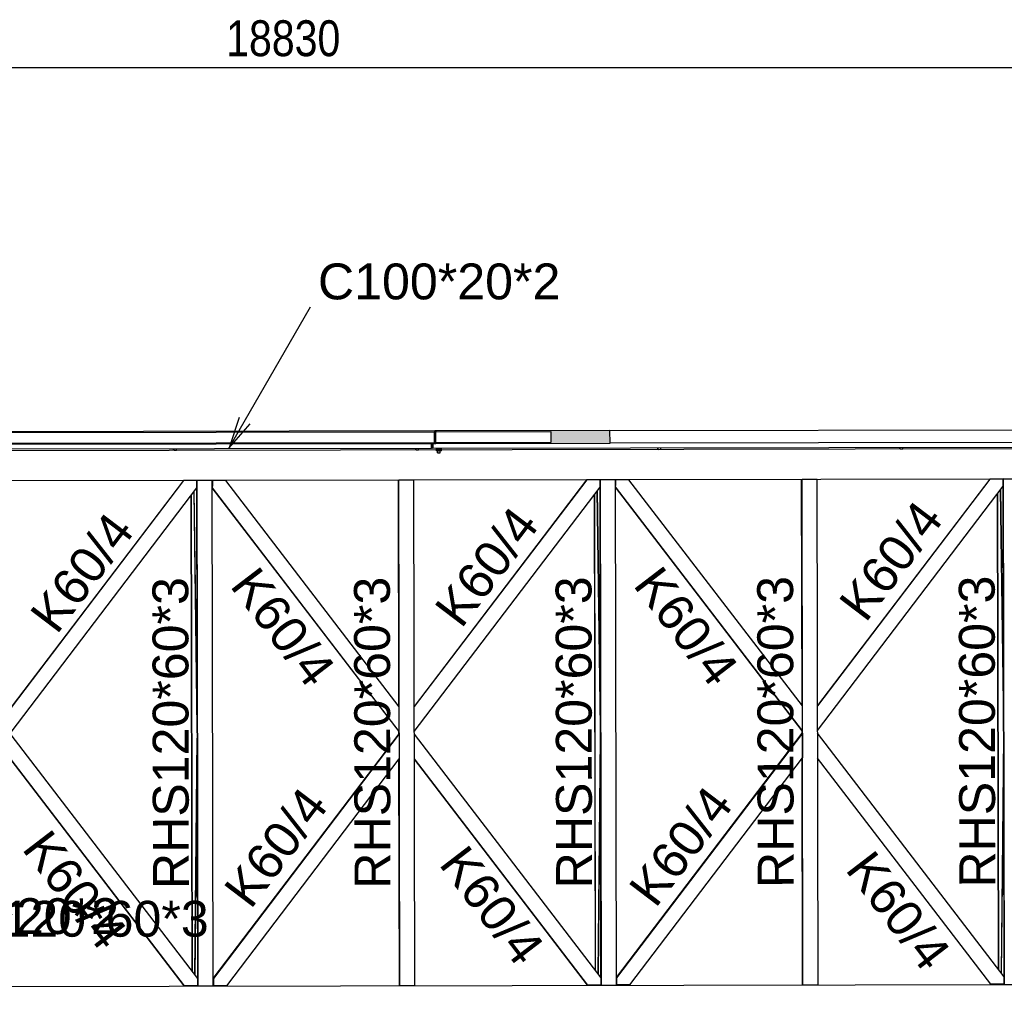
# Model space of a CAD drawing. Header units: millimetres. Extents: x -32861 to 254386, y 0 to 15445.
# Tile 45 of 67: x 151575 to 155506, y 6222 to 10107. Entities that reach past the tile are written whole.
import ezdxf

# ---------------------------------------------------------------- set-up
doc = ezdxf.new("R2010")
doc.units = ezdxf.units.MM
doc.styles.add('Arial', font='ARIAL.TTF', dxfattribs={"height": 0.2})
doc.styles.add('Arial Narrow', font='ARIALN.TTF', dxfattribs={"height": 0.2})

# ---------------------------------------------------------------- blocks, each defined once
blk = doc.blocks.new('Part-21710 - 21672')
at = {"color": 7}
for p, q in [((155479.7, 8272.5), (155479.7, 8273.5)), ((155480.7, 8272.5), (155480.7, 8273.5)), ((155483.3, 6313.2), (155479.8, 8213.8)), ((155484.4, 6311.9), (155480.8, 8215.1)), ((155483.4, 6253.5), (155483.4, 6254.5)), ((155484.5, 6253.5), (155484.5, 6254.5))]:
    blk.add_line(p, q, dxfattribs=at)
blk = doc.blocks.new('Part-21960 - 21672')
at = {"color": 7}
for p, q in [((153892.3, 8269.5), (153892.3, 8270.5)), ((153893.8, 8270.5), (153953.8, 8270.6)), ((153897.6, 6250.5), (153893.8, 8270.5)), ((153957.6, 6250.6), (153953.8, 8270.6)), ((153896, 6280.8), (153892.3, 8240.2)), ((153896, 6250.5), (153896, 6251.5)), ((153897.6, 6250.5), (153957.6, 6250.6))]:
    blk.add_line(p, q, dxfattribs=at)
blk = doc.blocks.new('Part-21820 - 21672')
at = {"color": 7}
for p, q in [((152259.9, 8266.5), (152259.9, 8267.5)), ((152261, 8266.5), (152261, 8267.5)), ((152263.6, 6307.2), (152260.1, 8207.8)), ((152264.6, 6305.8), (152261.1, 8209.1)), ((152263.7, 6247.5), (152263.7, 6248.5)), ((152264.7, 6247.5), (152264.7, 6248.5))]:
    blk.add_line(p, q, dxfattribs=at)
blk = doc.blocks.new('Part-21823 - 21672')
at = {"color": 7}
for p, q in [((153869.8, 8269.5), (153869.8, 8270.5)), ((153870.8, 8269.5), (153870.8, 8270.5)), ((153873.5, 6310.2), (153869.9, 8210.8)), ((153874.5, 6308.9), (153870.9, 8212.1)), ((153873.6, 6250.5), (153873.6, 6251.5)), ((153874.6, 6250.5), (153874.6, 6251.5))]:
    blk.add_line(p, q, dxfattribs=at)
blk = doc.blocks.new('Part-21963 - 21672')
at = {"color": 7}
for p, q in [((155502.1, 8272.5), (155502.1, 8273.5)), ((155503.7, 8273.5), (155563.7, 8273.6)), ((155507.4, 6253.5), (155503.7, 8273.5)), ((155567.4, 6253.6), (155563.7, 8273.6)), ((155505.9, 6283.8), (155502.2, 8243.2)), ((155505.9, 6253.5), (155505.9, 6254.5)), ((155507.4, 6253.5), (155567.4, 6253.6))]:
    blk.add_line(p, q, dxfattribs=at)
blk = doc.blocks.new('Part-21901 - 21672')
at = {"color": 7}
for p, q in [((152282.4, 8266.5), (152282.4, 8267.5)), ((152283.9, 8267.5), (152343.9, 8267.6)), ((152287.7, 6247.5), (152283.9, 8267.5)), ((152347.7, 6247.6), (152343.9, 8267.6)), ((152286.1, 6277.8), (152282.5, 8237.2)), ((152286.2, 6247.5), (152286.2, 6248.5)), ((152287.7, 6247.5), (152347.7, 6247.6))]:
    blk.add_line(p, q, dxfattribs=at)
blk = doc.blocks.new('Part-22409 - 21672')
at = {"color": 7}
for p, q in [((155506, 6283.6), (154760.6, 7256.8)), ((155452.8, 6254.4), (154760.8, 7157.9)), ((155452, 6254.4), (154760.8, 7156.9)), ((155506, 6254.5), (155452, 6254.4)), ((155506, 6254.5), (155506, 6283.6))]:
    blk.add_line(p, q, dxfattribs=at)
blk = doc.blocks.new('Part-22342 - 21672')
at = {"color": 7}
for p, q in [((153089, 7364.3), (153087.3, 8269)), ((153088.9, 8269), (153148.9, 8269.1)), ((153092.6, 6249), (153088.9, 8269)), ((153152.6, 6249.1), (153148.9, 8269.1)), ((153089.2, 7253.7), (153089.2, 7264.4)), ((153091.1, 6249), (153089.4, 7153.7)), ((153092.6, 6249), (153152.6, 6249.1))]:
    blk.add_line(p, q, dxfattribs=at)
blk = doc.blocks.new('Part-22345 - 21672')
at = {"color": 7}
for p, q in [((152347.6, 6277.9), (153089.6, 7254.2)), ((153090.4, 7254.2), (152348.3, 6277.7)), ((153089.6, 7254.2), (153090.4, 7254.2)), ((153090.4, 7254.2), (153090.6, 7155.2)), ((152401.6, 6248.7), (153090.6, 7155.2)), ((152347.6, 6277.7), (152348.3, 6277.7)), ((152347.6, 6271.1), (152348.2, 6271.1)), ((152348.3, 6248.6), (152348.2, 6271.1)), ((152348.3, 6277.7), (152348.3, 6248.6)), ((152347.7, 6248.6), (152348.3, 6248.6)), ((152401.6, 6248.7), (152348.3, 6248.6))]:
    blk.add_line(p, q, dxfattribs=at)
blk = doc.blocks.new('Part-22348 - 21672')
at = {"color": 7}
for p, q in [((152343.9, 8266.6), (152344.5, 8266.6)), ((152397.8, 8266.7), (152344.5, 8266.6)), ((152344.6, 8237.5), (152344.5, 8266.6)), ((152344.5, 8266.6), (152344.5, 8266.6)), ((152344.5, 8266.6), (152344.5, 8244.1)), ((153090.2, 7362.8), (152397.8, 8266.7)), ((152344.5, 8244.1), (152344, 8244.1)), ((152344.6, 8237.5), (152344, 8237.5)), ((153089.6, 7263.9), (152344, 8237.4)), ((153090.4, 7263.9), (152344.6, 8237.5)), ((153090.4, 7263.9), (153090.2, 7362.8)), ((153089.6, 7263.9), (153090.4, 7263.9))]:
    blk.add_line(p, q, dxfattribs=at)
blk = doc.blocks.new('Part-22351 - 21672')
at = {"color": 7}
for p, q in [((153838.4, 8269.4), (153150.5, 7364.4)), ((153839.1, 8269.4), (153150.5, 7363.4)), ((153892.4, 8269.5), (153838.4, 8269.4)), ((153892.5, 8240.4), (153892.4, 8269.5)), ((153150.7, 7264.5), (153892.5, 8240.4))]:
    blk.add_line(p, q, dxfattribs=at)
blk = doc.blocks.new('Part-22354 - 21672')
at = {"color": 7}
for p, q in [((153896.1, 6280.6), (153150.8, 7253.8)), ((153842.9, 6251.4), (153150.9, 7154.9)), ((153842.1, 6251.4), (153150.9, 7153.9)), ((153896.2, 6251.5), (153842.1, 6251.4)), ((153896.2, 6251.5), (153896.1, 6280.6))]:
    blk.add_line(p, q, dxfattribs=at)
blk = doc.blocks.new('Part-23383 - 21672')
at = {"color": 7}
for p, q in [((153884.7, 6295.5), (153894.2, 7240.3)), ((153894.4, 7152.4), (153894.2, 7240.3)), ((153885.8, 6294.1), (153894.4, 7152.4)), ((153884.9, 6250.5), (153884.9, 6251.5)), ((153885.3, 6250.5), (153885.3, 6251.5))]:
    blk.add_line(p, q, dxfattribs=at)
blk = doc.blocks.new('Part-22397 - 21672')
at = {"color": 7}
for p, q in [((154698.9, 7367.3), (154697.2, 8272)), ((154698.7, 8272), (154758.7, 8272.1)), ((154702.5, 6252), (154698.7, 8272)), ((154762.5, 6252.1), (154758.7, 8272.1)), ((154699.1, 7256.7), (154699.1, 7267.4)), ((154701, 6252), (154699.3, 7156.7)), ((154702.5, 6252), (154762.5, 6252.1))]:
    blk.add_line(p, q, dxfattribs=at)
blk = doc.blocks.new('Part-22400 - 21672')
at = {"color": 7}
for p, q in [((153957.5, 6280.9), (154699.5, 7257.2)), ((154700.2, 7257.2), (153958.1, 6280.7)), ((154699.5, 7257.2), (154700.2, 7257.2)), ((154700.2, 7257.2), (154700.4, 7158.2)), ((154011.5, 6251.7), (154700.4, 7158.2)), ((153957.5, 6280.7), (153958.1, 6280.7)), ((153957.5, 6274.1), (153958.1, 6274.1)), ((153957.6, 6251.6), (153958.1, 6251.6)), ((153958.1, 6280.7), (153958.2, 6251.6)), ((153958.1, 6251.6), (153958.1, 6274.1)), ((154011.5, 6251.7), (153958.1, 6251.6))]:
    blk.add_line(p, q, dxfattribs=at)
blk = doc.blocks.new('Part-23375 - 21672')
at = {"color": 7}
for p, q in [((155494.6, 6298.5), (155504.1, 7243.3)), ((155504.2, 7155.4), (155504.1, 7243.3)), ((155495.6, 6297.1), (155504.2, 7155.4)), ((155494.7, 6253.5), (155494.7, 6254.5)), ((155495.2, 6253.5), (155495.2, 6254.5))]:
    blk.add_line(p, q, dxfattribs=at)
blk = doc.blocks.new('Part-22403 - 21672')
at = {"color": 7}
for p, q in [((153953.8, 8269.6), (153954.4, 8269.6)), ((154007.7, 8269.7), (153954.4, 8269.6)), ((153954.5, 8240.5), (153954.4, 8269.6)), ((153954.4, 8269.6), (153954.4, 8269.6)), ((153954.4, 8269.6), (153954.4, 8247.1)), ((154700, 7365.8), (154007.7, 8269.7)), ((153954.4, 8247.1), (153953.8, 8247.1)), ((153954.5, 8240.5), (153953.8, 8240.5)), ((154699.5, 7266.9), (153953.8, 8240.4)), ((154700.2, 7266.9), (153954.5, 8240.5)), ((154700.2, 7266.9), (154700, 7365.8)), ((154699.5, 7266.9), (154700.2, 7266.9))]:
    blk.add_line(p, q, dxfattribs=at)
blk = doc.blocks.new('Part-22406 - 21672')
at = {"color": 7}
for p, q in [((155448.2, 8272.4), (154760.4, 7367.4)), ((155449, 8272.4), (154760.4, 7366.4)), ((155502.3, 8272.5), (155448.2, 8272.4)), ((155502.3, 8243.4), (155502.3, 8272.5)), ((154760.6, 7267.5), (155502.3, 8243.4))]:
    blk.add_line(p, q, dxfattribs=at)
blk = doc.blocks.new('Part-68403 - 21672')
at = {"color": 7}
for p, q in [((154123, 8390.9), (154123, 8395.9)), ((154124.5, 8390.9), (154124.5, 8395.9)), ((154124.5, 8390.9), (154134.5, 8391)), ((154134.5, 8391), (154134.5, 8396))]:
    blk.add_line(p, q, dxfattribs=at)
blk = doc.blocks.new('Part-22478 - 21672')
at = {"color": 7}
for p, q in [((152228.5, 8266.4), (151540.7, 7361.4)), ((152229.3, 8266.4), (151540.7, 7360.4)), ((152282.6, 8266.5), (152228.5, 8266.4)), ((152282.6, 8237.4), (152282.6, 8266.5)), ((151540.9, 7261.5), (152282.6, 8237.4))]:
    blk.add_line(p, q, dxfattribs=at)
blk = doc.blocks.new('Part-22481 - 21672')
at = {"color": 7}
for p, q in [((152286.3, 6277.6), (151540.9, 7250.8)), ((152233, 6248.4), (151541.1, 7151.9)), ((152232.3, 6248.4), (151541.1, 7150.9)), ((152286.3, 6248.5), (152286.3, 6277.6)), ((152286.3, 6248.5), (152232.3, 6248.4))]:
    blk.add_line(p, q, dxfattribs=at)
blk = doc.blocks.new('Part-67630 - 21672')
at = {"color": 7}
for q in [(153219.5, 8414.3), (149176.6, 8386.7)]:
    blk.add_line((153219.6, 8394.3), q, dxfattribs=at)
blk = doc.blocks.new('Part-23241 - 21672')
at = {"color": 7}
blk.add_line((148761.5, 6240.9), (161433.2, 6264.6), dxfattribs=at)
blk = doc.blocks.new('Part-23386 - 21672')
at = {"color": 7}
for p, q in [((153881.1, 8269.5), (153881.1, 8270.5)), ((153881.6, 8269.5), (153881.6, 8270.5)), ((153894.1, 7280.8), (153881.1, 8225.5)), ((153894, 7368.7), (153882.2, 8226.9)), ((153894.1, 7280.8), (153894, 7368.7))]:
    blk.add_line(p, q, dxfattribs=at)
blk = doc.blocks.new('Part-23404 - 21672')
at = {"color": 7}
for p, q in [((155491, 8272.5), (155491, 8273.5)), ((155491.4, 8272.5), (155491.4, 8273.5)), ((155504, 7283.8), (155491, 8228.5)), ((155503.8, 7371.7), (155492, 8229.9)), ((155504, 7283.8), (155503.8, 7371.7))]:
    blk.add_line(p, q, dxfattribs=at)
blk = doc.blocks.new('Part-23477 - 21672')
at = {"color": 7}
for p, q in [((152274.9, 6292.5), (152284.3, 7237.3)), ((152284.5, 7149.4), (152284.3, 7237.3)), ((152275.9, 6291.1), (152284.5, 7149.4)), ((152275, 6247.5), (152275, 6248.5)), ((152275.5, 6247.5), (152275.5, 6248.5))]:
    blk.add_line(p, q, dxfattribs=at)
blk = doc.blocks.new('Part-23480 - 21672')
at = {"color": 7}
for p, q in [((152271.2, 8266.5), (152271.2, 8267.5)), ((152271.7, 8266.5), (152271.7, 8267.5)), ((152284.3, 7277.8), (152271.3, 8222.5)), ((152284.1, 7365.7), (152272.3, 8223.9)), ((152284.3, 7277.8), (152284.1, 7365.7))]:
    blk.add_line(p, q, dxfattribs=at)
blk = doc.blocks.new('Part-67631 - 21672')
at = {"color": 7}
for p, q in [((153223.2, 8399.3), (153223.2, 8414.3)), ((153223.3, 8399.3), (153223.2, 8414.3)), ((153224.5, 8396.3), (153224.5, 8414.3)), ((153224.5, 8414.3), (153224.5, 8394.3)), ((157086.2, 8401.5), (157086.2, 8421.5)), ((157086.2, 8401.5), (153223.2, 8394.3)), ((153223.2, 8394.3), (153223.2, 8396.3)), ((153224.4, 8396.3), (153224.5, 8396.3))]:
    blk.add_line(p, q, dxfattribs=at)
blk = doc.blocks.new('Part-68327 - 21672')
at = {"color": 7}
for p, q in [((148757.5, 8380.9), (161994.6, 8405.6)), ((148757.8, 8260.9), (161963.1, 8285.6))]:
    blk.add_line(p, q, dxfattribs=at)
blk = doc.blocks.new('Part-68406 - 21672')
at = {"color": 7}
for p, q in [((155089.6, 8392.7), (155089.6, 8397.7)), ((155091.1, 8392.8), (155091.1, 8397.8)), ((155091.1, 8392.8), (155101.1, 8392.8)), ((155101.1, 8392.8), (155101.1, 8397.8))]:
    blk.add_line(p, q, dxfattribs=at)
blk = doc.blocks.new('Part-68400 - 21672')
at = {"color": 7}
for p, q in [((153156.4, 8389.1), (153156.4, 8394.1)), ((153157.9, 8389.1), (153157.9, 8394.1)), ((153157.9, 8389.1), (153167.9, 8389.2)), ((153167.9, 8389.2), (153167.9, 8394.2))]:
    blk.add_line(p, q, dxfattribs=at)
blk = doc.blocks.new('Part-67554 - 21672')
blk.add_hatch(color=6).paths.add_polyline_path([(153232, 8464.3), (149998.9, 8458.3), (149999, 8408.3), (153232.1, 8414.3), (153232, 8417.3), (150235, 8411.7), (150234.9, 8455.7), (153232, 8461.3)])
at = {"color": 7}
for p, q in [((153232, 8464.3), (149998.9, 8458.3)), ((149998.9, 8458.3), (149999, 8408.3)), ((150234.9, 8455.7), (153232, 8461.3)), ((150235, 8411.7), (150234.9, 8455.7)), ((153231.6, 8417.3), (153231.5, 8461.3)), ((153232, 8461.3), (153232, 8464.3)), ((149999, 8408.3), (153232.1, 8414.3)), ((153232, 8417.3), (150235, 8411.7)), ((153232.1, 8414.3), (153232, 8417.3))]:
    blk.add_line(p, q, dxfattribs=at)
blk = doc.blocks.new('Part-67555 - 21672')
blk.add_hatch(color=6).paths.add_polyline_path([(153931.9, 8465.6), (153237, 8464.3), (153237, 8461.3), (153695.9, 8462.1), (153696, 8418.1), (153237, 8417.3), (153237.1, 8414.3), (153932, 8415.6)])
at = {"color": 7}
for p, q in [((153931.9, 8465.6), (153237, 8464.3)), ((153237, 8464.3), (153237, 8461.3)), ((153237, 8461.3), (153695.9, 8462.1)), ((153695.9, 8462.1), (153696, 8418.1)), ((153931.9, 8465.6), (157098.5, 8471.5)), ((153932, 8415.6), (153931.9, 8465.6)), ((157098.5, 8471.5), (157098.6, 8421.5)), ((153696, 8418.1), (153237, 8417.3)), ((153237.1, 8414.3), (153237, 8417.3)), ((153237.1, 8414.3), (153932, 8415.6)), ((157098.6, 8421.5), (153932, 8415.6))]:
    blk.add_line(p, q, dxfattribs=at)
blk = doc.blocks.new('Part-67561 - 21672')
blk.add_hatch(color=6).paths.add_polyline_path([(153237, 8464.3), (153232, 8464.3), (153232.1, 8414.3), (153237.1, 8414.3)])
at = {"color": 7}
for p, q in [((153237, 8464.3), (153232, 8464.3)), ((153232, 8464.3), (153232.1, 8414.3)), ((153237.1, 8414.3), (153237, 8464.3)), ((153232.1, 8414.3), (153237.1, 8414.3))]:
    blk.add_line(p, q, dxfattribs=at)
blk = doc.blocks.new('Part-67675 - 21672')
at = {"color": 7}
for p, q in [((153222.4, 8414.3), (153222.4, 8399.3)), ((153219.5, 8396.3), (153224.4, 8396.3)), ((153222.4, 8399.3), (153224.5, 8399.3))]:
    blk.add_line(p, q, dxfattribs=at)
blk = doc.blocks.new('Bolt-67676 - 21672')
at = {"color": 7}
for p, q in [((153238.7, 8392.3), (153238.7, 8394.3)), ((153238.7, 8392.3), (153239.2, 8392.3)), ((153238.9, 8384.3), (153238.8, 8392.3)), ((153239.4, 8384.3), (153238.9, 8384.3)), ((153239.2, 8392.3), (153239.2, 8394.3)), ((153259.2, 8392.3), (153239.2, 8392.3)), ((153239.4, 8384.3), (153239.4, 8392.3)), ((153259, 8384.3), (153239.4, 8384.3)), ((153243.7, 8376.3), (153243.7, 8384.3)), ((153243.7, 8376.3), (153244.2, 8376.3)), ((153244.2, 8376.3), (153244.2, 8384.3)), ((153244.2, 8376.3), (153244.9, 8376.3)), ((153244.4, 8384.3), (153244.4, 8392.3)), ((153244.9, 8376.3), (153253.6, 8376.3)), ((153253.6, 8376.3), (153254.2, 8376.3)), ((153254.2, 8384.3), (153254.2, 8392.3)), ((153254.2, 8376.3), (153254.2, 8384.3)), ((153259, 8384.3), (153259, 8392.3)), ((153259.2, 8392.3), (153259.2, 8394.3))]:
    blk.add_line(p, q, dxfattribs=at)
blk = doc.blocks.new('Part-68397 - 21672')
at = {"color": 7}
for p, q in [((152189.8, 8387.3), (152189.8, 8392.3)), ((152191.3, 8387.3), (152191.3, 8392.3)), ((152191.3, 8387.3), (152201.3, 8387.4)), ((152201.3, 8387.4), (152201.3, 8392.4))]:
    blk.add_line(p, q, dxfattribs=at)
blk = doc.blocks.new('StraightDimension-25883 - 21672')
at = {"color": 174}
blk.add_line((143212.1, 9916.2), (162042.4, 9916.2), dxfattribs=at)
at = {"color": 30, "style": 'Arial Narrow'}
blk.add_text('18830', height=143.16, dxfattribs=at).set_placement((152399.3, 9961.2))
blk = doc.blocks.new('Mark-21899 - 21672')
at = {"color": 30, "style": 'Arial'}
blk.add_text('RHS120*60*3', height=143.262, rotation=90.1091, dxfattribs=at).set_placement((152250.5, 6634.7))
blk = doc.blocks.new('Mark-21958 - 21672')
at = {"color": 30, "style": 'Arial'}
blk.add_text('RHS120*60*3', height=143.262, rotation=90.1091, dxfattribs=at).set_placement((153860.3, 6637.7))
blk = doc.blocks.new('Mark-21961 - 21672')
at = {"color": 30, "style": 'Arial'}
blk.add_text('RHS120*60*3', height=143.262, rotation=90.1091, dxfattribs=at).set_placement((155470.2, 6640.7))
blk = doc.blocks.new('Mark-22340 - 21672')
at = {"color": 30, "style": 'Arial'}
blk.add_text('RHS120*60*3', height=143.262, rotation=90.1091, dxfattribs=at).set_placement((153055.4, 6636.2))
blk = doc.blocks.new('Mark-22343 - 21672')
at = {"color": 30, "style": 'Arial'}
blk.add_text('K60/4', height=143.26, rotation=52.7637, dxfattribs=at).set_placement((152496.8, 6550))
blk = doc.blocks.new('Mark-22346 - 21672')
at = {"color": 30, "style": 'Arial'}
blk.add_text('K60/4', height=143.26, rotation=307.4483, dxfattribs=at).set_placement((152410.9, 7845.7))
blk = doc.blocks.new('Mark-22349 - 21672')
at = {"color": 30, "style": 'Arial'}
blk.add_text('K60/4', height=143.26, rotation=52.7637, dxfattribs=at).set_placement((153338.1, 7670.9))
blk = doc.blocks.new('Mark-22352 - 21672')
at = {"color": 30, "style": 'Arial'}
blk.add_text('K60/4', height=143.26, rotation=307.4483, dxfattribs=at).set_placement((153245.2, 6733.8))
blk = doc.blocks.new('Mark-22395 - 21672')
at = {"color": 30, "style": 'Arial'}
blk.add_text('RHS120*60*3', height=143.262, rotation=90.1091, dxfattribs=at).set_placement((154665.3, 6639.2))
blk = doc.blocks.new('Mark-22398 - 21672')
at = {"color": 30, "style": 'Arial'}
blk.add_text('K60/4', height=143.26, rotation=52.7637, dxfattribs=at).set_placement((154113.4, 6554.8))
blk = doc.blocks.new('Mark-22401 - 21672')
at = {"color": 30, "style": 'Arial'}
blk.add_text('K60/4', height=143.26, rotation=307.4483, dxfattribs=at).set_placement((154020.8, 7848.7))
blk = doc.blocks.new('Mark-22404 - 21672')
at = {"color": 30, "style": 'Arial'}
blk.add_text('K60/4', height=143.26, rotation=52.7637, dxfattribs=at).set_placement((154952.3, 7694.6))
blk = doc.blocks.new('Mark-22407 - 21672')
at = {"color": 30, "style": 'Arial'}
blk.add_text('K60/4', height=143.26, rotation=307.4483, dxfattribs=at).set_placement((154868, 6712.6))
blk = doc.blocks.new('Mark-69153 - 21672')
at = {"color": 136}
for p, q in [((150735.6, 6096.2), (151053.8, 6414.4)), ((150806.3, 6202.3), (150735.6, 6096.2)), ((150735.6, 6096.2), (150841.6, 6166.9))]:
    blk.add_line(p, q, dxfattribs=at)
at = {"color": 30, "style": 'Arial'}
blk.add_text('RHS120*60*3', height=143.262, dxfattribs=at).set_placement((151083.8, 6444.4))
blk = doc.blocks.new('Mark-22476 - 21672')
at = {"color": 30, "style": 'Arial'}
blk.add_text('K60/4', height=143.26, rotation=52.7637, dxfattribs=at).set_placement((151722.5, 7647.4))
blk = doc.blocks.new('Mark-22479 - 21672')
at = {"color": 30, "style": 'Arial'}
blk.add_text('K60/4', height=143.26, rotation=307.4483, dxfattribs=at).set_placement((151580.3, 6795.4))
blk = doc.blocks.new('Mark-105651 - 21672')
at = {"color": 136}
for p, q in [((150655.3, 6106.7), (150973.5, 6424.9)), ((150726, 6212.8), (150655.3, 6106.7)), ((150655.3, 6106.7), (150761.4, 6177.4))]:
    blk.add_line(p, q, dxfattribs=at)
at = {"color": 30, "style": 'Arial'}
blk.add_text('C100*20*2', height=143.26, dxfattribs=at).set_placement((151003.5, 6454.9))
blk = doc.blocks.new('Mark-69163 - 21672')
at = {"color": 136}
for p, q in [((152410.9, 8397), (152735.9, 8959.9)), ((152451.8, 8517.8), (152410.9, 8397)), ((152410.9, 8397), (152495.1, 8492.8))]:
    blk.add_line(p, q, dxfattribs=at)
at = {"color": 30, "style": 'Arial'}
blk.add_text('C100*20*2', height=143.26, dxfattribs=at).set_placement((152765.9, 8989.9))

msp = doc.modelspace()

# ---------------------------------------------------------------- block references
for name in ['StraightDimension-25883 - 21672', 'Mark-69163 - 21672', 'Part-67554 - 21672', 'Part-67561 - 21672', 'Part-67555 - 21672', 'Part-67630 - 21672', 'Part-67675 - 21672', 'Part-67631 - 21672', 'Part-68327 - 21672', 'Part-68397 - 21672', 'Part-68400 - 21672', 'Bolt-67676 - 21672', 'Part-68403 - 21672', 'Part-68406 - 21672', 'Part-22478 - 21672', 'Part-21820 - 21672', 'Part-23480 - 21672', 'Part-21901 - 21672', 'Part-22348 - 21672', 'Part-22342 - 21672', 'Part-22351 - 21672', 'Part-21823 - 21672', 'Part-23386 - 21672', 'Part-21960 - 21672', 'Part-22403 - 21672', 'Part-22397 - 21672', 'Part-22406 - 21672', 'Part-21710 - 21672', 'Part-23404 - 21672', 'Part-21963 - 21672', 'Mark-22349 - 21672', 'Mark-22404 - 21672', 'Mark-22476 - 21672', 'Mark-22346 - 21672', 'Mark-22401 - 21672', 'Mark-21899 - 21672', 'Mark-22340 - 21672', 'Mark-21958 - 21672', 'Mark-22395 - 21672', 'Mark-21961 - 21672', 'Part-22481 - 21672', 'Part-23477 - 21672', 'Part-22345 - 21672', 'Part-22354 - 21672', 'Part-23383 - 21672', 'Part-22400 - 21672', 'Part-22409 - 21672', 'Part-23375 - 21672', 'Mark-22343 - 21672', 'Mark-22398 - 21672', 'Mark-22479 - 21672', 'Mark-22352 - 21672', 'Mark-22407 - 21672', 'Mark-105651 - 21672', 'Mark-69153 - 21672', 'Part-23241 - 21672']:
    msp.add_blockref(name, (0, 0))

doc.saveas('drawing.dxf')
